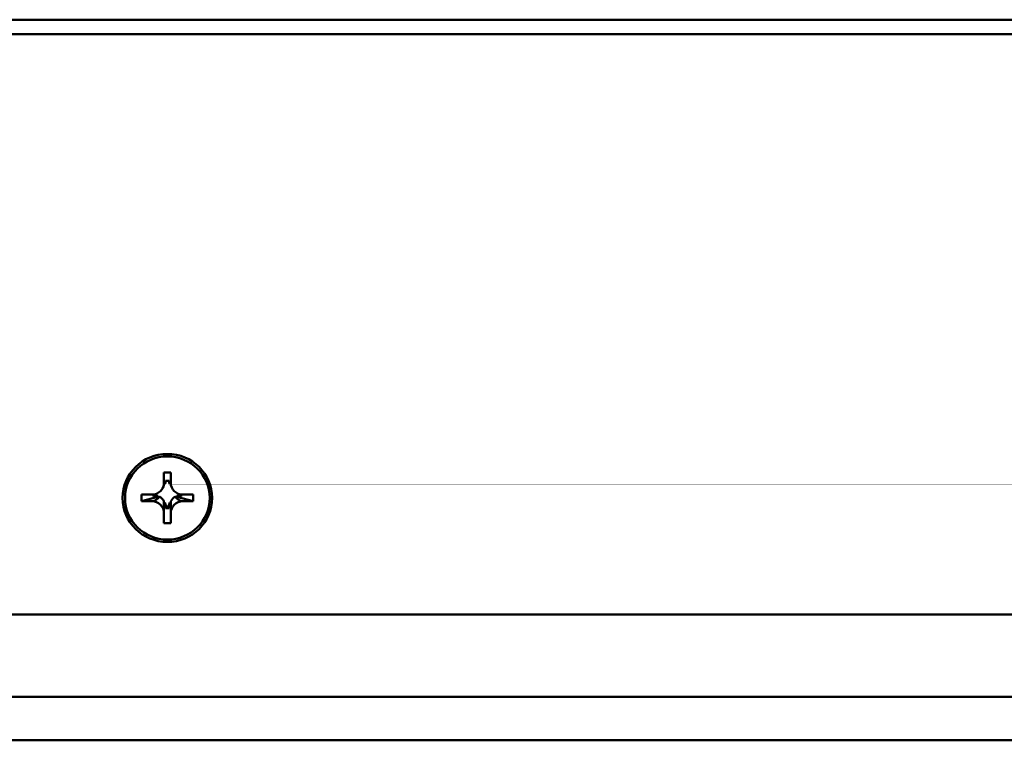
# Model space of a CAD drawing. Header units: inches. Extents: x 2.9 to 75, y -2.3 to 43.7.
# Tile 92 of 155: x 50.8 to 53.4, y 33.5 to 35.4. Entities that reach past the tile are written whole.
import ezdxf

# ---------------------------------------------------------------- set-up
doc = ezdxf.new("R2010")
doc.units = ezdxf.units.IN
doc.header["$MEASUREMENT"] = 0
doc.layers.add('Visible Edges(ROSSANSI)', color=7, linetype='Continuous', lineweight=50)
doc.layers.add('Visible Tangent Edges(ROSSANSI)', color=7, linetype='Continuous', lineweight=50)

msp = doc.modelspace()

# ---------------------------------------------------------------- linework, layer by layer
at = {"layer": 'Visible Edges(ROSSANSI)'}
for p, q in [((51.2002, 34.1975), (51.2002, 34.2245)), ((51.2002, 34.2245), (51.2182, 34.2245)), ((51.2182, 34.2245), (51.2182, 34.1975)), ((51.1967, 34.1833), (51.2002, 34.19)), ((51.2023, 34.1942), (51.2002, 34.1942)), ((51.2143, 34.2024), (51.2041, 34.2024)), ((51.2182, 34.1942), (51.216, 34.1942)), ((51.2216, 34.1833), (51.2182, 34.19)), ((51.1407, 34.1484), (51.1407, 34.1661)), ((51.1407, 34.1661), (51.1682, 34.1661)), ((51.1723, 34.1663), (51.1723, 34.1612)), ((51.1739, 34.1666), (51.1739, 34.1659)), ((51.1841, 34.1628), (51.1841, 34.1607)), ((51.2342, 34.1607), (51.2342, 34.1628)), ((51.2445, 34.1659), (51.2445, 34.1666)), ((51.246, 34.1612), (51.246, 34.1663)), ((51.2502, 34.1661), (51.2777, 34.1661)), ((51.2777, 34.1661), (51.2777, 34.1484)), ((51.1841, 34.1607), (51.1407, 34.1484)), ((51.1682, 34.1484), (51.1407, 34.1484)), ((51.1841, 34.1607), (51.1881, 34.1607)), ((51.2002, 34.145), (51.2023, 34.145)), ((51.216, 34.145), (51.2182, 34.145)), ((51.2303, 34.1607), (51.2342, 34.1607)), ((51.2777, 34.1484), (51.2342, 34.1607)), ((51.2777, 34.1484), (51.2502, 34.1484)), ((51.2002, 34.09), (51.2002, 34.117)), ((51.2041, 34.13), (51.2143, 34.13)), ((51.2054, 34.1349), (51.2129, 34.1349)), ((51.2182, 34.117), (51.2182, 34.09)), ((51.2182, 34.09), (51.2002, 34.09)), ((66.6542, 33.8476), (35.4442, 33.8476)), ((67.1024, 33.6285), (34.996, 33.6285)), ((67.1024, 33.5134), (34.996, 33.5134))]:
    msp.add_line(p, q, dxfattribs=at)
for major_axis in [(0.119, 0), (0.1125, 0)]:
    msp.add_ellipse((51.2092, 34.1572), major_axis=major_axis, ratio=0.981793, dxfattribs=at)
for centre, major_axis, ratio, start_param, end_param in [((51.1682, 34.1975), (0.032, 0), 0.981793, 4.712389, 6.283185), ((51.1682, 34.2098), (0.0377, 0), 0.981793, 5.846112, 6.081241), ((51.1682, 34.202), (0.0359, 0), 0.703715, 5.968442, 6.299729), ((51.2502, 34.2098), (-0.0377, 0), 0.981793, 0.201944, 0.437073), ((51.2502, 34.202), (-0.0359, 0), 0.703715, 6.266642, 6.597929), ((51.2502, 34.1975), (-0.032, 0), 0.981793, 0, 1.570796), ((51.1729, 34.1261), (0.0285, 0.0299), 0.749568, 0.588916, 0.920203), ((51.1682, 34.1293), (0.0377, 0), 0.981793, 1.133723, 1.419331), ((51.2502, 34.1293), (0.0377, 0), 0.981793, 1.722262, 2.007869), ((51.2454, 34.1261), (-0.0285, 0.0299), 0.749568, 5.362983, 5.69427), ((51.1682, 34.117), (0.032, 0), 0.981793, 0, 1.570796), ((51.1682, 34.1293), (0.0377, 0), 0.981793, 0.556493, 1.014303), ((51.1682, 34.1293), (0.0377, 0), 0.981793, 0.151466, 0.437073), ((51.1682, 34.1308), (0, 0.0459), 0.783144, 4.695846, 5.027133), ((51.2502, 34.1293), (-0.0377, 0), 0.981793, 5.846112, 6.13172), ((51.2502, 34.1308), (0, -0.0459), 0.783144, 4.397645, 4.728932), ((51.2502, 34.1293), (0.0377, 0), 0.981793, 2.127289, 2.5851), ((51.2502, 34.117), (-0.032, 0), 0.981793, 4.712389, 6.283185)]:
    msp.add_ellipse(centre, major_axis=major_axis, ratio=ratio, start_param=start_param, end_param=end_param, dxfattribs=at)
for points, weights in [([(51.2002, 34.19), (51.2002, 34.19), (51.2002, 34.1975)], [1.01222273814, 1.03612392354, 1]), ([(51.2182, 34.1975), (51.2182, 34.19), (51.2182, 34.19)], [1, 1.03612392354, 1.01222273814]), ([(51.1881, 34.1607), (51.1773, 34.1484), (51.1682, 34.1484)], [1, 1.0434797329, 1]), ([(51.2002, 34.117), (51.2002, 34.1259), (51.2002, 34.1489)], [1, 1.0434797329, 1]), ([(51.2182, 34.1489), (51.2182, 34.1259), (51.2182, 34.117)], [1, 1.0434797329, 1]), ([(51.2502, 34.1484), (51.241, 34.1484), (51.2303, 34.1607)], [1, 1.0434797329, 1])]:
    msp.add_rational_spline(points, weights, degree=2, dxfattribs=at)
for points in [[(51.1723, 34.1612), (51.1731, 34.1635), (51.1739, 34.1659)], [(51.246, 34.1612), (51.2453, 34.1635), (51.2445, 34.1659)], [(51.2041, 34.13), (51.2048, 34.1324), (51.2054, 34.1349)], [(51.2143, 34.13), (51.2136, 34.1324), (51.2129, 34.1349)]]:
    msp.add_open_spline(points, degree=2, dxfattribs=at)
at = {"layer": 'Visible Tangent Edges(ROSSANSI)'}
for p, q in [((35.2942, 35.428), (66.8042, 35.428)), ((35.2942, 35.3893), (66.8042, 35.3893))]:
    msp.add_line(p, q, dxfattribs=at)

doc.saveas('drawing.dxf')
